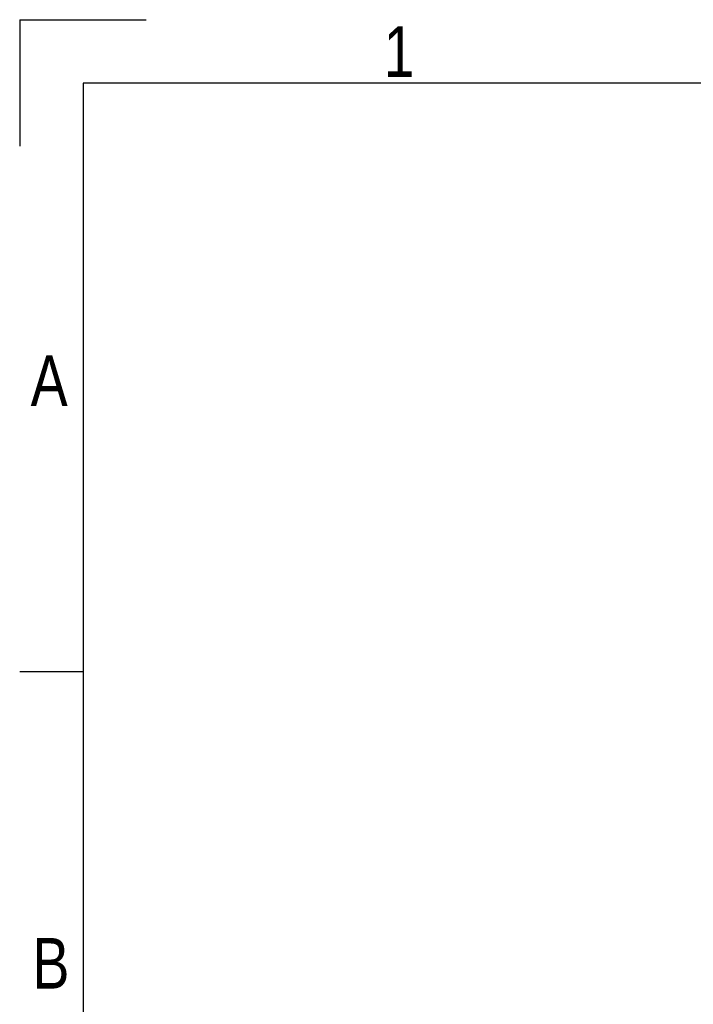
# Model space of a CAD drawing. Header units: millimetres. Extents: x 0 to 420, y 0 to 297.
# Tile 8 of 27: x 0 to 55, y 217 to 297. Entities that reach past the tile are written whole.
import ezdxf

# ---------------------------------------------------------------- set-up
doc = ezdxf.new("R2010")
doc.units = ezdxf.units.MM
doc.layers.add('CARTIGLIO', color=140, linetype='Continuous')
doc.styles.add('SLDTEXTSTYLE2', font='TXT', dxfattribs={"width": 0.821468})

msp = doc.modelspace()

# ---------------------------------------------------------------- linework, layer by layer
at = {"layer": 'CARTIGLIO', "linetype": 'Continuous'}
for p, q in [((0.0059, 296.9968), (0.0059, 286.6484)), ((0.0059, 296.9968), (10.3543, 296.9968)), ((414.8274, 291.8226), (5.1801, 291.8226)), ((5.1801, 291.8226), (5.1801, 5.171)), ((5.1801, 243.7024), (0.0059, 243.7024))]:
    msp.add_line(p, q, dxfattribs=at)

# ---------------------------------------------------------------- texts
at = {"layer": 'CARTIGLIO', "char_height": 4.1394, "attachment_point": 2, "style": 'SLDTEXTSTYLE2'}
for s, insert in [('1', (31.0075, 296.4629)), ('A', (2.4139, 269.5569)), ('B', (2.5598, 221.9541))]:
    msp.add_mtext(s, dxfattribs=dict(at, insert=insert))

doc.saveas('drawing.dxf')
